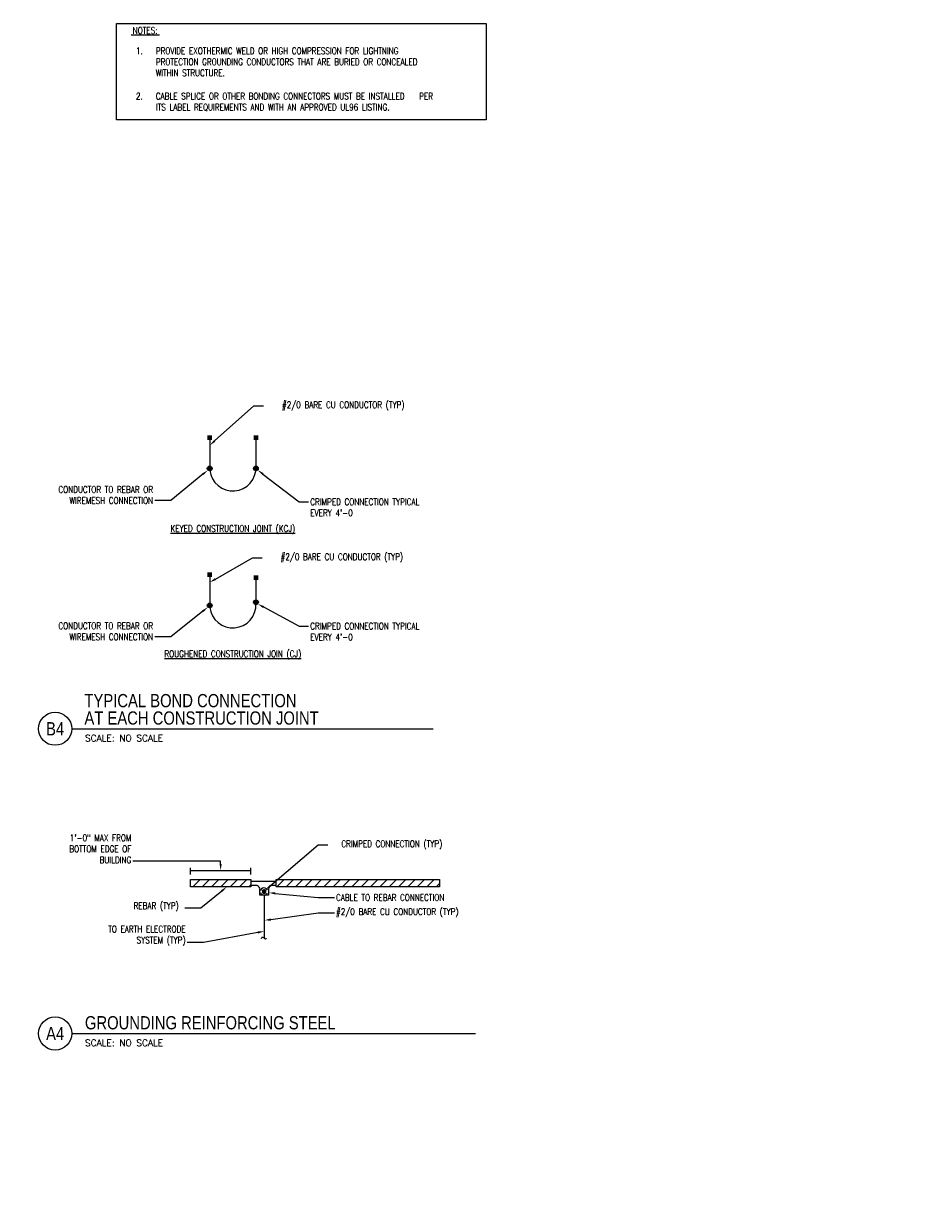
# Model space of a CAD drawing. Header units: inches. Extents: x 0 to 99, y 0 to 44.5.
# Tile 5 of 5: x 82 to 99, y 22.2 to 44.5. Entities that reach past the tile are written whole.
import ezdxf
from ezdxf import colors
from ezdxf.entities.mleader import LeaderData, LeaderLine
from ezdxf.enums import TextEntityAlignment as Align
from ezdxf.math import Vec2, Vec3

# ---------------------------------------------------------------- set-up
doc = ezdxf.new("R2010")
doc.units = ezdxf.units.IN
doc.header["$MEASUREMENT"] = 0
for name, color, linetype in [('E-ANNO-SYMB', 2, 'Continuous'), ('E-ANNO-TEXT', 2, 'Continuous'), ('E-DETL-GRPH', 3, 'Continuous'), ('E-DETL-PATT', 1, 'Continuous')]:
    doc.layers.add(name, color=color, linetype=linetype)
doc.styles.add('Annotative', font='romans.shx', dxfattribs={"width": 0.8})
doc.styles.add('ROMANS', font='ROMANS.shx', dxfattribs={"width": 0.8})
doc.styles.add('Title', font='swiss.ttf', dxfattribs={"height": 0.25})
pattern_1 = [(45, (-10, 0), (-0.08838835, 0.08838835), [])]

# ---------------------------------------------------------------- blocks, each defined once
blk = doc.blocks.new('*U8')
for q in [(4.678, 0), (7.625, 0)]:
    blk.add_line((0, 0), q)
blk.add_circle((-0.313, 0), 0.313)
at = {"style": 'Title', "width": 0.8}
for tag, p, height in [('TITLE', (0.25, 0.078), 0.25), ('SCALE', (0.25, -0.177), 0.0984)]:
    blk.add_attdef(tag, p, '', height=height, dxfattribs=at)
blk.add_attdef('NUMBER', text='', height=0.25, dxfattribs=at).set_placement((-0.313, 0), align=Align.MIDDLE_CENTER)
blk = doc.blocks.new('*U6')
blk.add_line((0, 0), (6.826, 0))
blk.add_circle((-0.313, 0), 0.313)
at = {"style": 'Title', "width": 0.8}
for tag, p, height in [('TITLE1', (0.241, 0.406), 0.25), ('SCALE', (0.25, -0.177), 0.0984)]:
    blk.add_attdef(tag, p, '', height=height, dxfattribs=at)
blk.add_attdef('TITLE2', text='', height=0.25, dxfattribs=at).set_placement((0.241, 0.328), align=Align.TOP_LEFT)
blk.add_attdef('NUMBER', text='', height=0.25, dxfattribs=at).set_placement((-0.313, 0), align=Align.MIDDLE_CENTER)

msp = doc.modelspace()

# ---------------------------------------------------------------- hatches: boundary and pattern name
at = {"layer": 'E-DETL-GRPH', "lineweight": -3}
for points in [[(85.4218, 36.0376), (85.4368, 36.0176), (85.4551, 36.0075), (85.4784, 36.0059), (85.5035, 36.0259), (85.5101, 36.0392), (85.5118, 36.0609), (85.5051, 36.0759), (85.4918, 36.0892), (85.4784, 36.0942), (85.4551, 36.0942), (85.4335, 36.0825), (85.4218, 36.0625)], [(86.2951, 36.0376), (86.3101, 36.0176), (86.3285, 36.0075), (86.3518, 36.0059), (86.3768, 36.0259), (86.3835, 36.0392), (86.3851, 36.0609), (86.3785, 36.0759), (86.3651, 36.0892), (86.3518, 36.0942), (86.3285, 36.0942), (86.3068, 36.0825), (86.2951, 36.0625)], [(86.3518, 33.4798), (86.3768, 33.4998), (86.3834, 33.5132), (86.3851, 33.5348), (86.3785, 33.5498), (86.3651, 33.5632), (86.3518, 33.5682), (86.3284, 33.5682), (86.3168, 33.5648), (86.3001, 33.5465), (86.2968, 33.5232), (86.3018, 33.5015), (86.3168, 33.4865)], [(85.4218, 33.4506), (85.4368, 33.4306), (85.4551, 33.4206), (85.4784, 33.4189), (85.5035, 33.4389), (85.5101, 33.4523), (85.5118, 33.4739), (85.5051, 33.4889), (85.4918, 33.5023), (85.4784, 33.5073), (85.4551, 33.5073), (85.4335, 33.4956), (85.4218, 33.4756)], [(86.5234, 28.0797), (86.5035, 28.093), (86.4868, 28.093), (86.4666, 28.078), (86.4634, 28.0597), (86.4685, 28.043), (86.4784, 28.033), (86.5035, 28.0297), (86.5218, 28.0413), (86.5266, 28.068)]]:
    msp.add_hatch(color=8, dxfattribs=at).paths.add_polyline_path(points)
at = {"layer": 'E-DETL-PATT'}
h = msp.add_hatch(dxfattribs=at)
h.set_pattern_fill('AR-CONC', color=256)
h.set_pattern_definition([(50, (0.193, 2.1964), (7.1726, -0.62752), [0.75, -8.25]), (355, (0.193, 2.1964), (-1.3875, 7.5219), [0.6, -6.6]), (100.4514, (0.791, 2.144), (5.7851, 6.8944), [0.6374, -7.0114]), (46.184, (0.193, 4.196), (10.6724, -1.6552), [1.125, -12.375]), (96.636, (1.082, 4.058), (9.3466, 9.7412), [0.9561, -10.5171]), (351.184, (0.193, 4.196), (9.3466, 9.7412), [0.9, -9.9]), (21, (1.193, 3.6964), (5.96907, -4.0262), [0.75, -8.25]), (326, (1.193, 3.6964), (2.43315, 7.2515), [0.6, -6.6]), (71.4514, (1.6904, 3.361), (8.40222, 3.2253), [0.6374, -7.0114]), (37.5, (0.193, 2.1964), (0.1216, 3.32894), [0, -6.52, 0, -6.7, 0, -6.625]), (7.5, (0.193, 2.1964), (2.6307, 3.94412), [0, -3.82, 0, -6.37, 0, -2.525]), (327.5, (-2.037, 2.1964), (5.338224, -0.22555), [0, -2.5, 0, -7.8, 0, -10.35]), (317.5, (-3.037, 2.1964), (5.83186, 1.00105), [0, -3.25, 0, -5.18, 0, -7.35])])
h.paths.add_polyline_path([(97.4031, 36.0025), (97.5031, 36.0525), (97.5031, 36.1625), (96.5781, 36.1625), (96.5781, 36.1392), (96.4881, 36.1392), (96.4881, 36.1625), (96.2165, 36.1625), (96.2165, 36.2025), (96.4881, 36.2025), (96.4881, 36.2275), (96.5781, 36.2275), (96.5781, 36.2025), (97.5031, 36.2025), (97.5031, 36.3642), (96.1165, 36.3642), (96.1165, 35.5608), (97.5031, 35.5608), (97.5031, 35.8425), (96.5715, 35.8425), (96.5648, 35.8325), (96.548, 35.8213), (96.5331, 35.8192), (96.5215, 35.8208), (96.5098, 35.8258), (96.4946, 35.838), (96.4931, 35.8425), (96.2165, 35.8425), (96.2165, 35.8825), (96.4917, 35.8825), (96.4931, 35.8875), (96.5015, 35.8958), (96.5098, 35.9042), (96.5292, 35.9097), (96.552, 35.9065), (96.5696, 35.8918), (96.5736, 35.8825), (97.5631, 35.8825), (97.6031, 35.9025)])
h = msp.add_hatch(dxfattribs=at)
h.set_pattern_fill('AR-CONC', color=256)
h.set_pattern_definition([(50, (0.6326, 2.089), (7.1726, -0.62752), [0.75, -8.25]), (355, (0.633, 2.089), (-1.3875, 7.5219), [0.6, -6.6]), (100.4514, (1.2304, 2.037), (5.7851, 6.8944), [0.6374, -7.0114]), (46.184, (0.633, 4.089), (10.6724, -1.6552), [1.125, -12.375]), (96.636, (1.522, 3.951), (9.3466, 9.7412), [0.9561, -10.5171]), (351.184, (0.633, 4.089), (9.3466, 9.7412), [0.9, -9.9]), (21, (1.6326, 3.589), (5.96907, -4.0262), [0.75, -8.25]), (326, (1.633, 3.589), (2.43315, 7.2515), [0.6, -6.6]), (71.4514, (2.13, 3.254), (8.40222, 3.2253), [0.6374, -7.0114]), (37.5, (0.6326, 2.0892), (0.1216, 3.32894), [0, -6.52, 0, -6.7, 0, -6.625]), (7.5, (0.6326, 2.0892), (2.6307, 3.94412), [0, -3.82, 0, -6.37, 0, -2.525]), (327.5, (-1.5974, 2.0892), (5.338224, -0.22555), [0, -2.5, 0, -7.8, 0, -10.35]), (317.5, (-2.5974, 2.0892), (5.83186, 1.00105), [0, -3.25, 0, -5.18, 0, -7.35])])
h.paths.add_polyline_path([(97.8428, 35.8954), (97.9427, 35.9454), (97.9427, 36.0554), (97.0178, 36.0554), (97.0178, 36.032), (96.9278, 36.032), (96.9278, 36.0554), (96.6561, 36.0554), (96.6561, 36.0954), (96.9278, 36.0954), (96.9278, 36.1204), (97.0178, 36.1204), (97.0178, 36.0954), (97.9427, 36.0954), (97.9427, 36.257), (96.5561, 36.257), (96.5561, 35.4537), (97.9427, 35.4537), (97.9427, 35.7354), (97.0111, 35.7354), (97.0044, 35.7254), (96.9876, 35.7142), (96.9728, 35.712), (96.9611, 35.7137), (96.9494, 35.7187), (96.9343, 35.7309), (96.9328, 35.7354), (96.6561, 35.7354), (96.6561, 35.7754), (96.9313, 35.7754), (96.9328, 35.7804), (96.9411, 35.7887), (96.9494, 35.797), (96.9688, 35.8026), (96.9917, 35.7994), (97.0093, 35.7846), (97.0132, 35.7754), (98.0027, 35.7754), (98.0428, 35.7954)])
h = msp.add_hatch(dxfattribs=at)
h.set_pattern_fill('AR-CONC', color=256)
h.set_pattern_definition([(50, (0.386, 1.907), (7.1726, -0.62752), [0.75, -8.25]), (355, (0.386, 1.907), (-1.3875, 7.5219), [0.6, -6.6]), (100.4514, (0.984, 1.855), (5.7851, 6.8944), [0.6374, -7.0114]), (46.184, (0.386, 3.907), (10.6724, -1.6552), [1.125, -12.375]), (96.636, (1.275, 3.769), (9.3466, 9.7412), [0.9561, -10.5171]), (351.184, (0.386, 3.907), (9.3466, 9.7412), [0.9, -9.9]), (21, (1.386, 3.407), (5.96907, -4.0262), [0.75, -8.25]), (326, (1.386, 3.407), (2.43315, 7.2515), [0.6, -6.6]), (71.4514, (1.8834, 3.0716), (8.40222, 3.2253), [0.6374, -7.0114]), (37.5, (0.386, 1.907), (0.1216, 3.32894), [0, -6.52, 0, -6.7, 0, -6.625]), (7.5, (0.386, 1.907), (2.6307, 3.94412), [0, -3.82, 0, -6.37, 0, -2.525]), (327.5, (-1.844, 1.907), (5.338224, -0.22555), [0, -2.5, 0, -7.8, 0, -10.35]), (317.5, (-2.844, 1.907), (5.83186, 1.00105), [0, -3.25, 0, -5.18, 0, -7.35])])
h.paths.add_polyline_path([(97.5961, 35.7132), (97.6961, 35.7632), (97.6961, 35.8732), (96.7711, 35.8732), (96.7711, 35.8499), (96.6811, 35.8499), (96.6811, 35.8732), (96.4095, 35.8732), (96.4095, 35.9132), (96.6811, 35.9132), (96.6811, 35.9382), (96.7711, 35.9382), (96.7711, 35.9132), (97.6961, 35.9132), (97.6961, 36.0749), (96.3095, 36.0749), (96.3095, 35.2716), (97.6961, 35.2716), (97.6961, 35.5532), (96.7645, 35.5532), (96.7578, 35.5432), (96.741, 35.532), (96.7261, 35.5299), (96.7145, 35.5316), (96.7028, 35.5366), (96.6876, 35.5487), (96.6861, 35.5532), (96.4095, 35.5532), (96.4095, 35.5932), (96.6847, 35.5932), (96.6861, 35.5982), (96.6945, 35.6066), (96.7028, 35.6149), (96.7222, 35.6204), (96.745, 35.6172), (96.7627, 35.6025), (96.7666, 35.5932), (97.7561, 35.5932), (97.7961, 35.6132)])
h = msp.add_hatch(dxfattribs=at)
h.set_pattern_fill('AR-CONC', color=256)
h.set_pattern_definition([(50, (1.629, 1.656), (7.1726, -0.62752), [0.75, -8.25]), (355, (1.629, 1.656), (-1.3875, 7.5219), [0.6, -6.6]), (100.4514, (2.227, 1.6035), (5.7851, 6.8944), [0.6374, -7.0114]), (46.184, (1.629, 3.656), (10.6724, -1.6552), [1.125, -12.375]), (96.636, (2.518, 3.518), (9.3466, 9.7412), [0.9561, -10.5171]), (351.184, (1.629, 3.656), (9.3466, 9.7412), [0.9, -9.9]), (21, (2.629, 3.156), (5.96907, -4.0262), [0.75, -8.25]), (326, (2.629, 3.156), (2.43315, 7.2515), [0.6, -6.6]), (71.4514, (3.1265, 2.82), (8.40222, 3.2253), [0.6374, -7.0114]), (37.5, (1.629, 1.6558), (0.1216, 3.32894), [0, -6.52, 0, -6.7, 0, -6.625]), (7.5, (1.629, 1.656), (2.6307, 3.94412), [0, -3.82, 0, -6.37, 0, -2.525]), (327.5, (-0.601, 1.6558), (5.338224, -0.22555), [0, -2.5, 0, -7.8, 0, -10.35]), (317.5, (-1.601, 1.656), (5.83186, 1.00105), [0, -3.25, 0, -5.18, 0, -7.35])])
h.paths.add_polyline_path([(98.8392, 35.462), (98.9392, 35.512), (98.9392, 35.622), (98.0142, 35.622), (98.0142, 35.5986), (97.9242, 35.5986), (97.9242, 35.622), (97.6525, 35.622), (97.6525, 35.662), (97.9242, 35.662), (97.9242, 35.687), (98.0142, 35.687), (98.0142, 35.662), (98.9392, 35.662), (98.9392, 35.8236), (97.5525, 35.8236), (97.5525, 35.0203), (98.9392, 35.0203), (98.9392, 35.302), (98.0075, 35.302), (98.0009, 35.292), (97.9841, 35.2807), (97.9692, 35.2786), (97.9575, 35.2803), (97.9459, 35.2853), (97.9307, 35.2975), (97.9292, 35.302), (97.6525, 35.302), (97.6525, 35.342), (97.9278, 35.342), (97.9292, 35.347), (97.9375, 35.3553), (97.9459, 35.3636), (97.9652, 35.3692), (97.9881, 35.3659), (98.0057, 35.3512), (98.0097, 35.342), (98.9992, 35.342), (99.0392, 35.362)])
at = {"layer": 'E-DETL-PATT', "lineweight": -3}
h = msp.add_hatch(dxfattribs=at)
h.set_pattern_fill('ANSI31', color=8)
h.set_pattern_definition(pattern_1)
h.paths.add_polyline_path([(86.2418, 28.2863), (85.105, 28.2863), (85.105, 28.148), (86.2418, 28.148)])
h = msp.add_hatch(dxfattribs=at)
h.set_pattern_fill('ANSI31', color=8)
h.set_pattern_definition(pattern_1)
h.paths.add_polyline_path([(89.8084, 28.2847), (86.7202, 28.2847), (86.7202, 28.1463), (89.8084, 28.1463)])

# ---------------------------------------------------------------- linework, layer by layer
at = {"layer": 'E-DETL-GRPH', "lineweight": -3}
for points in [[(83.7096, 42.6303), (83.7096, 44.4506), (90.6903, 44.4506), (90.6903, 42.6303)], [(86.2418, 28.2863), (86.2418, 28.148), (85.105, 28.148), (85.105, 28.2863)], [(89.8084, 28.2847), (89.8084, 28.1463), (86.7202, 28.1463), (86.7202, 28.2847)], [(86.4618, 28.0597), (86.4634, 28.0513), (86.4666, 28.043), (86.4717, 28.0363), (86.4784, 28.0313), (86.4868, 28.028), (86.4951, 28.0263), (86.5035, 28.028), (86.5118, 28.0313), (86.5183, 28.0363), (86.5234, 28.043), (86.5266, 28.0513), (86.5285, 28.0597), (86.5266, 28.068), (86.5234, 28.0763), (86.5183, 28.083), (86.5118, 28.088), (86.5035, 28.0913), (86.4951, 28.093), (86.4868, 28.0913), (86.4784, 28.088), (86.4717, 28.083), (86.4666, 28.0763), (86.4634, 28.068)], [(86.5118, 28.058), (86.5051, 28.073), (86.4917, 28.0763), (86.4784, 28.0663), (86.4784, 28.0513), (86.4917, 28.0413), (86.5051, 28.0447)]]:
    msp.add_lwpolyline(points, close=True, dxfattribs=at)
for points in [[(83.9823, 44.2373), (84.5222, 44.2363)], [(85.4668, 36.6138), (85.4668, 36.0938)], [(86.3401, 36.6158), (86.3401, 36.0938)], [(85.4668, 34.0268), (85.4668, 33.5068)], [(86.3401, 33.9861), (86.3401, 33.5677)], [(85.105, 28.378), (85.105, 28.5047)], [(85.105, 28.4547), (86.2418, 28.4547)], [(86.2418, 28.378), (86.2418, 28.5047)], [(86.2418, 28.258), (86.7118, 28.258)], [(86.3577, 28.1747), (86.2418, 28.1747)], [(86.4133, 28.1213), (86.4033, 28.1447), (86.385, 28.163), (86.3616, 28.173)], [(86.5783, 28.117), (86.5783, 27.993), (86.4152, 27.993), (86.4152, 28.117)], [(86.5568, 28.088), (86.5385, 28.113), (86.5151, 28.1247), (86.4868, 28.128), (86.4618, 28.1197), (86.44, 28.1013), (86.4268, 28.0747)], [(86.4268, 28.043), (86.44, 28.0163), (86.4618, 27.998), (86.4868, 27.9897), (86.5134, 27.9913), (86.5385, 28.0047), (86.5568, 28.028)], [(86.6377, 28.1747), (86.6085, 28.163), (86.5902, 28.1447), (86.5802, 28.1213)], [(86.7118, 28.1747), (86.6483, 28.1747)], [(86.4967, 27.993), (86.4967, 27.178)], [(86.4451, 27.1713), (86.4518, 27.1913), (86.4601, 27.1997), (86.4701, 27.198), (86.4801, 27.193), (86.49, 27.183), (86.5018, 27.173), (86.5134, 27.1663), (86.5234, 27.163), (86.5334, 27.1697), (86.5417, 27.1847)]]:
    msp.add_lwpolyline(points, dxfattribs=at)
at = {"layer": 'E-DETL-GRPH'}
for centre in [(85.4668, 36.0493), (86.3401, 36.0493), (86.341, 33.5232), (85.4668, 33.4623)]:
    msp.add_circle(centre, 0.0445, dxfattribs=at)
for centre in [(85.904, 36.0625), (85.904, 33.4756)]:
    msp.add_arc(centre, 0.4374, 186.34554, 2.61518, dxfattribs=at)
at = {"layer": 'E-DETL-GRPH', "lineweight": -3}
for points in [[(85.4218, 36.5869), (85.5118, 36.5869), (85.4218, 36.6753), (85.5118, 36.6753)], [(86.2951, 36.5869), (86.3851, 36.5869), (86.2951, 36.6753), (86.3851, 36.6753)], [(85.4218, 34), (85.5118, 34), (85.4218, 34.0883), (85.5118, 34.0883)], [(86.2951, 33.9428), (86.3851, 33.9428), (86.2951, 34.0311), (86.3851, 34.0311)]]:
    msp.add_solid(points, dxfattribs=at)

# ---------------------------------------------------------------- block references
at = {"layer": 'E-ANNO-SYMB', "lineweight": -3}
ref = msp.add_blockref('*U6', (82.8609, 31.1331), dxfattribs=at)
ref.add_attrib('SCALE', 'SCALE: NO SCALE', dxfattribs={"layer": '0', "height": 0.125, "style": 'ROMANS'}).set_placement((83.1109, 30.9563), align=Align.MIDDLE_LEFT)
ref.add_attrib('NUMBER', 'B4', dxfattribs={"layer": '0', "height": 0.25, "style": 'Title', "width": 0.8}).set_placement((82.5484, 31.1331), align=Align.MIDDLE_CENTER)
ref.add_attrib('TITLE2', 'AT EACH CONSTRUCTION JOINT', dxfattribs={"layer": '0', "height": 0.25, "style": 'Title', "width": 0.8}).set_placement((83.1018, 31.4612), align=Align.TOP_LEFT)
ref.add_attrib('TITLE1', 'TYPICAL BOND CONNECTION', (83.1018, 31.5393), dxfattribs={"layer": '0', "height": 0.25, "style": 'Title', "width": 0.8})
ref = msp.add_blockref('*U8', (82.8609, 25.3782), dxfattribs=at)
ref.add_attrib('SCALE', 'SCALE: NO SCALE', dxfattribs={"layer": '0', "height": 0.125, "style": 'ROMANS'}).set_placement((83.1109, 25.2014), align=Align.MIDDLE_LEFT)
ref.add_attrib('TITLE', 'GROUNDING REINFORCING STEEL', (83.1109, 25.4563), dxfattribs={"layer": '0', "height": 0.25, "style": 'Title', "width": 0.8})
ref.add_attrib('NUMBER', 'A4', dxfattribs={"layer": '0', "height": 0.25, "style": 'Title', "width": 0.8}).set_placement((82.5484, 25.3782), align=Align.MIDDLE_CENTER)

# ---------------------------------------------------------------- texts
at = {"layer": 'E-ANNO-TEXT', "lineweight": -3, "char_height": 0.125, "style": 'Annotative'}
for s, insert, width, attachment_point in [('NOTES:', (84.014, 44.2574), 0.387976, 7), ('\\pxi-3,l3,t3;1.^IPROVIDE EXOTHERMIC WELD OR HIGH COMPRESSION FOR LIGHTNING PROTECTION GROUNDING CONDUCTORS THAT ARE BURIED OR CONCEALED WITHIN STRUCTURE.', (84.0746, 43.9968), 6.29485, 1), ('\\pxi-3,l3,t3;2.^ICABLE SPLICE OR OTHER BONDING CONNECTORS MUST BE INSTALLED    PER ITS LABEL REQUIREMENTS AND WITH AN APPROVED UL96 LISTING.', (84.0746, 43.1415), 6.29485, 1)]:
    msp.add_mtext(s, dxfattribs=dict(at, insert=insert, width=width, attachment_point=attachment_point))

# ---------------------------------------------------------------- leaders
at = {"layer": 'E-ANNO-TEXT', "lineweight": -3}
ml = msp.add_multileader_mtext('Standard', dxfattribs=at)
ml.set_content('#2/0 BARE CU CONDUCTOR (TYP)', color=256, style='Annotative')
ml.set_leader_properties(color=1, linetype='ByLayer', lineweight=-1)
ml.build(insert=Vec2(0, 0))
ml.multileader.update_dxf_attribs({"text_right_attachment_type": 3, "dogleg_length": 0.1782, "arrow_head_size": 0.125})
ctx = ml.context
ctx.base_point, ctx.char_height, ctx.arrow_head_size, ctx.landing_gap_size, ctx.plane_origin = Vec3(86.4811, 37.2291), 0.125, 0.125, 0.0312, Vec3(96.4135, 37.2291)
ctx.right_attachment, ctx.text_align_type = 3, 2
notes = []
notes.append((ctx, [(0, (1, 1, 0), (86.3029, 37.2291), (1, 0), 0.1782, [(0, [(85.4668, 36.4843)], 0, [])])]))
ctx.mtext.insert, ctx.mtext.alignment, ctx.mtext.flow_direction = Vec3(89.1457, 37.3125), 3, 5
ml = msp.add_multileader_mtext('Standard', dxfattribs=at)
ml.set_content('CONDUCTOR TO REBAR OR \\PWIREMESH CONNECTION', color=256, style='Annotative')
ml.set_leader_properties(color=1, linetype='ByLayer', lineweight=-1)
ml.build(insert=Vec2(0, 0))
ml.multileader.update_dxf_attribs({"text_right_attachment_type": 3, "dogleg_length": 0.3042, "arrow_head_size": 0.125})
ctx = ml.context
ctx.base_point, ctx.char_height, ctx.arrow_head_size, ctx.landing_gap_size, ctx.plane_origin = Vec3(82.3373, 35.65), 0.125, 0.125, 0.0312, Vec3(84.8501, 35.1842)
ctx.right_attachment, ctx.text_align_type = 3, 2
notes.append((ctx, [(0, (1, 1, 0), (84.7326, 35.4417), (-1, 0), 0.3042, [(0, [(85.4335, 36.0176)], 0, [])])]))
ctx.mtext.insert, ctx.mtext.width, ctx.mtext.alignment, ctx.mtext.flow_direction = Vec3(84.3971, 35.7125), 2.044107, 3, 5
ml = msp.add_multileader_mtext('Standard', dxfattribs=at)
ml.set_content("CRIMPED CONNECTION TYPICAL \\PEVERY 4'-0 ", color=256, style='Annotative')
ml.set_leader_properties(color=1, linetype='ByLayer', lineweight=-1)
ml.build(insert=Vec2(0, 0))
ml.multileader.update_dxf_attribs({"text_right_attachment_type": 3, "dogleg_length": 0.1782, "arrow_head_size": 0.125})
ctx = ml.context
ctx.base_point, ctx.char_height, ctx.arrow_head_size, ctx.landing_gap_size, ctx.plane_origin = Vec3(87.3343, 35.4176), 0.125, 0.125, 0.0312, Vec3(87.1561, 35.6596)
ctx.right_attachment = 3
notes.append((ctx, [(0, (1, 1, 0), (87.1561, 35.4176), (1, 0), 0.1782, [(0, [(86.3734, 36.0197)], 0, [])])]))
ctx.mtext.insert, ctx.mtext.flow_direction = Vec3(87.3656, 35.4801), 5
ml = msp.add_multileader_mtext('Standard', dxfattribs=at)
ml.set_content('{\\LKEYED CONSTRUCTION JOINT (KCJ)}', color=256, style='Annotative')
ml.set_leader_properties(color=1, linetype='ByLayer', lineweight=-1)
ml.build(insert=Vec2(0, 0))
ml.multileader.update_dxf_attribs({"text_right_attachment_type": 3, "dogleg_length": 0.1782, "arrow_head_size": 0.125})
ctx = ml.context
ctx.base_point, ctx.char_height, ctx.arrow_head_size, ctx.landing_gap_size, ctx.plane_origin = Vec3(84.5489, 34.892), 0.125, 0.125, 0.0312, Vec3(84.3707, 34.892)
ctx.right_attachment, ctx.text_align_type = 3, 1
notes.append((ctx, [(0, (0, 0, 0), (0, 0), (1, 0), 1, [])]))
ctx.mtext.insert, ctx.mtext.alignment, ctx.mtext.flow_direction = Vec3(85.904, 34.9754), 2, 5
ml = msp.add_multileader_mtext('Standard', dxfattribs=at)
ml.set_content('#2/0 BARE CU CONDUCTOR (TYP)', color=256, style='Annotative')
ml.set_leader_properties(color=1, linetype='ByLayer', lineweight=-1)
ml.build(insert=Vec2(0, 0))
ml.multileader.update_dxf_attribs({"text_right_attachment_type": 3, "dogleg_length": 0.1782, "arrow_head_size": 0.125})
ctx = ml.context
ctx.base_point, ctx.char_height, ctx.arrow_head_size, ctx.landing_gap_size, ctx.plane_origin = Vec3(86.4547, 34.3606), 0.125, 0.125, 0.0312, Vec3(96.4135, 34.6422)
ctx.right_attachment, ctx.text_align_type = 3, 2
notes.append((ctx, [(0, (1, 1, 0), (86.2765, 34.3606), (1, 0), 0.1782, [(0, [(85.4668, 33.8973)], 0, [])])]))
ctx.mtext.insert, ctx.mtext.alignment, ctx.mtext.flow_direction = Vec3(89.1193, 34.4439), 3, 5
ml = msp.add_multileader_mtext('Standard', dxfattribs=at)
ml.set_content('CONDUCTOR TO REBAR OR \\PWIREMESH CONNECTION', color=256, style='Annotative')
ml.set_leader_properties(color=1, linetype='ByLayer', lineweight=-1)
ml.build(insert=Vec2(0, 0))
ml.multileader.update_dxf_attribs({"text_right_attachment_type": 3, "dogleg_length": 0.3042, "arrow_head_size": 0.125})
ctx = ml.context
ctx.base_point, ctx.char_height, ctx.arrow_head_size, ctx.landing_gap_size, ctx.plane_origin = Vec3(82.3373, 33.0753), 0.125, 0.125, 0.0312, Vec3(84.8501, 32.5973)
ctx.right_attachment, ctx.text_align_type = 3, 2
notes.append((ctx, [(0, (1, 1, 0), (84.7326, 32.8669), (-1, 0), 0.3042, [(0, [(85.4335, 33.4306)], 0, [])])]))
ctx.mtext.insert, ctx.mtext.width, ctx.mtext.alignment, ctx.mtext.flow_direction = Vec3(84.3971, 33.1378), 2.044107, 3, 5
ml = msp.add_multileader_mtext('Standard', dxfattribs=at)
ml.set_content("CRIMPED CONNECTION TYPICAL \\PEVERY 4'-0 ", color=256, style='Annotative')
ml.set_leader_properties(color=1, linetype='ByLayer', lineweight=-1)
ml.build(insert=Vec2(0, 0))
ml.multileader.update_dxf_attribs({"text_right_attachment_type": 3, "dogleg_length": 0.1782, "arrow_head_size": 0.125})
ctx = ml.context
ctx.base_point, ctx.char_height, ctx.arrow_head_size, ctx.landing_gap_size, ctx.plane_origin = Vec3(87.3343, 33.0727), 0.125, 0.125, 0.0312, Vec3(87.1561, 33.0727)
ctx.right_attachment = 3
notes.append((ctx, [(0, (1, 1, 0), (87.1561, 33.0727), (1, 0), 0.1782, [(0, [(86.3718, 33.4915)], 0, [])])]))
ctx.mtext.insert, ctx.mtext.flow_direction = Vec3(87.3656, 33.1352), 5
ml = msp.add_multileader_mtext('Standard', dxfattribs=at)
ml.set_content('{\\LROUGHENED CONSTRUCTION JOIN (CJ)}', color=256, style='Annotative')
ml.set_leader_properties(color=1, linetype='ByLayer', lineweight=-1)
ml.build(insert=Vec2(0, 0))
ml.multileader.update_dxf_attribs({"text_right_attachment_type": 3, "dogleg_length": 0.1782, "arrow_head_size": 0.125})
ctx = ml.context
ctx.base_point, ctx.char_height, ctx.arrow_head_size, ctx.landing_gap_size, ctx.plane_origin = Vec3(84.4204, 32.5259), 0.125, 0.125, 0.0312, Vec3(84.3707, 32.5259)
ctx.right_attachment, ctx.text_align_type = 3, 1
notes.append((ctx, [(0, (0, 0, 0), (0, 0), (1, 0), 1, [])]))
ctx.mtext.insert, ctx.mtext.alignment, ctx.mtext.flow_direction = Vec3(85.904, 32.6092), 2, 5
ml = msp.add_multileader_mtext('Standard', dxfattribs=at)
ml.set_content('1\'-0" MAX FROM BOTTOM EDGE OF BUILDING', color=256, style='Annotative')
ml.set_leader_properties(color=1, linetype='ByLayer', lineweight=-1)
ml.build(insert=Vec2(0, 0))
ml.multileader.update_dxf_attribs({"text_right_attachment_type": 3, "dogleg_length": 0.3042, "arrow_head_size": 0.125})
ctx = ml.context
ctx.base_point, ctx.char_height, ctx.arrow_head_size, ctx.landing_gap_size, ctx.plane_origin = Vec3(82.6749, 29.0718), 0.125, 0.125, 0.0312, Vec3(84.4401, 28.6313)
ctx.right_attachment, ctx.text_align_type = 3, 2
notes.append((ctx, [(0, (1, 1, 0), (84.3226, 28.6313), (-1, 0), 0.3042, [(0, [(85.6735, 28.4547), (85.6735, 28.6313)], 0, [])])]))
ctx.mtext.insert, ctx.mtext.width, ctx.mtext.alignment, ctx.mtext.flow_direction = Vec3(83.9871, 29.1343), 1.296407, 3, 5
ml = msp.add_multileader_mtext('Standard', dxfattribs=at)
ml.set_content('CRIMPED CONNECTION (TYP)', color=256, style='Annotative')
ml.set_leader_properties(color=1, linetype='ByLayer', lineweight=-1)
ml.build(insert=Vec2(0, 0))
ml.multileader.update_dxf_attribs({"text_right_attachment_type": 3, "dogleg_length": 0.1782, "arrow_head_size": 0.125})
ctx = ml.context
ctx.base_point, ctx.char_height, ctx.arrow_head_size, ctx.landing_gap_size, ctx.plane_origin = Vec3(87.695, 28.9397), 0.125, 0.125, 0.0312, Vec3(87.5167, 28.9397)
ctx.right_attachment, ctx.text_align_type = 3, 2
notes.append((ctx, [(0, (1, 1, 0), (87.5167, 28.9397), (1, 0), 0.1782, [(0, [(86.5151, 28.0855)], 0, [])])]))
ctx.mtext.insert, ctx.mtext.alignment, ctx.mtext.flow_direction = Vec3(89.8595, 29.023), 3, 5
ml = msp.add_multileader_mtext('Standard', dxfattribs=at)
ml.set_content('REBAR (TYP)', color=256, style='Annotative')
ml.set_leader_properties(color=1, linetype='ByLayer', lineweight=-1)
ml.build(insert=Vec2(0, 0))
ml.multileader.update_dxf_attribs({"text_right_attachment_type": 3, "dogleg_length": 0.3042, "arrow_head_size": 0.125})
ctx = ml.context
ctx.base_point, ctx.char_height, ctx.arrow_head_size, ctx.landing_gap_size, ctx.plane_origin = Vec3(83.9988, 27.7702), 0.125, 0.125, 0.0312, Vec3(85.4164, 27.7463)
ctx.right_attachment = 3
notes.append((ctx, [(0, (1, 1, 0), (85.2989, 27.7463), (-1, 0), 0.3042, [(0, [(85.7913, 28.148)], 0, [])])]))
ctx.mtext.insert, ctx.mtext.flow_direction = Vec3(84.0301, 27.8535), 5
ml = msp.add_multileader_mtext('Standard', dxfattribs=at)
ml.set_content('CABLE TO REBAR CONNECTION', color=256, style='Annotative')
ml.set_leader_properties(color=1, linetype='ByLayer', lineweight=-1)
ml.build(insert=Vec2(0, 0))
ml.multileader.update_dxf_attribs({"text_right_attachment_type": 3, "dogleg_length": 0.3042, "arrow_head_size": 0.125})
ctx = ml.context
ctx.base_point, ctx.char_height, ctx.arrow_head_size, ctx.landing_gap_size, ctx.plane_origin = Vec3(87.821, 27.9453), 0.125, 0.125, 0.0312, Vec3(87.5167, 27.9453)
ctx.right_attachment = 3
notes.append((ctx, [(0, (1, 1, 0), (87.5167, 27.9453), (1, 0), 0.3042, [(0, [(86.5783, 28.0371)], 0, [])])]))
ctx.mtext.insert, ctx.mtext.flow_direction = Vec3(87.8522, 28.0078), 5
ml = msp.add_multileader_mtext('Standard', dxfattribs=at)
ml.set_content('#2/0 BARE CU CONDUCTOR (TYP)', color=256, style='Annotative')
ml.set_leader_properties(color=1, linetype='ByLayer', lineweight=-1)
ml.build(insert=Vec2(0, 0))
ml.multileader.update_dxf_attribs({"text_right_attachment_type": 3, "dogleg_length": 0.3042, "arrow_head_size": 0.125})
ctx = ml.context
ctx.base_point, ctx.char_height, ctx.arrow_head_size, ctx.landing_gap_size, ctx.plane_origin = Vec3(87.821, 27.658), 0.125, 0.125, 0.0312, Vec3(87.5167, 27.658)
ctx.right_attachment = 3
notes.append((ctx, [(0, (1, 1, 0), (87.5167, 27.658), (1, 0), 0.3042, [(0, [(86.4967, 27.5138)], 0, [])])]))
ctx.mtext.insert, ctx.mtext.flow_direction = Vec3(87.8522, 27.7413), 5
ml = msp.add_multileader_mtext('Standard', dxfattribs=at)
ml.set_content('TO EARTH ELECTRODE SYSTEM (TYP)', color=256, style='Annotative')
ml.set_leader_properties(color=1, linetype='ByLayer', lineweight=-1)
ml.build(insert=Vec2(0, 0))
ml.multileader.update_dxf_attribs({"text_right_attachment_type": 3, "dogleg_length": 0.3042, "arrow_head_size": 0.125})
ctx = ml.context
ctx.base_point, ctx.char_height, ctx.arrow_head_size, ctx.landing_gap_size, ctx.plane_origin = Vec3(83.3238, 27.3293), 0.125, 0.125, 0.0312, Vec3(85.4698, 27.4657)
ctx.right_attachment, ctx.text_align_type = 3, 2
notes.append((ctx, [(0, (1, 1, 0), (85.3477, 27.0971), (-1, 0), 0.3042, [(0, [(86.4967, 27.3072)], 0, [])])]))
ctx.mtext.insert, ctx.mtext.width, ctx.mtext.alignment, ctx.mtext.flow_direction = Vec3(85.0122, 27.4126), 1.693946, 3, 5
for ctx, leaders in notes:
    for number, flags, end, landing, length, lines in leaders:
        leader = LeaderData()
        leader.index, (leader.has_last_leader_line, leader.has_dogleg_vector, leader.attachment_direction) = number, flags
        leader.last_leader_point, leader.dogleg_vector, leader.dogleg_length = Vec3(end), Vec3(landing), length
        for number, points, colour, breaks in lines:
            line = LeaderLine()
            line.index, line.vertices, line.color, line.breaks = number, Vec3.list(points), colors.encode_raw_color(colour), breaks
            leader.lines.append(line)
        ctx.leaders.append(leader)

doc.saveas('drawing.dxf')
